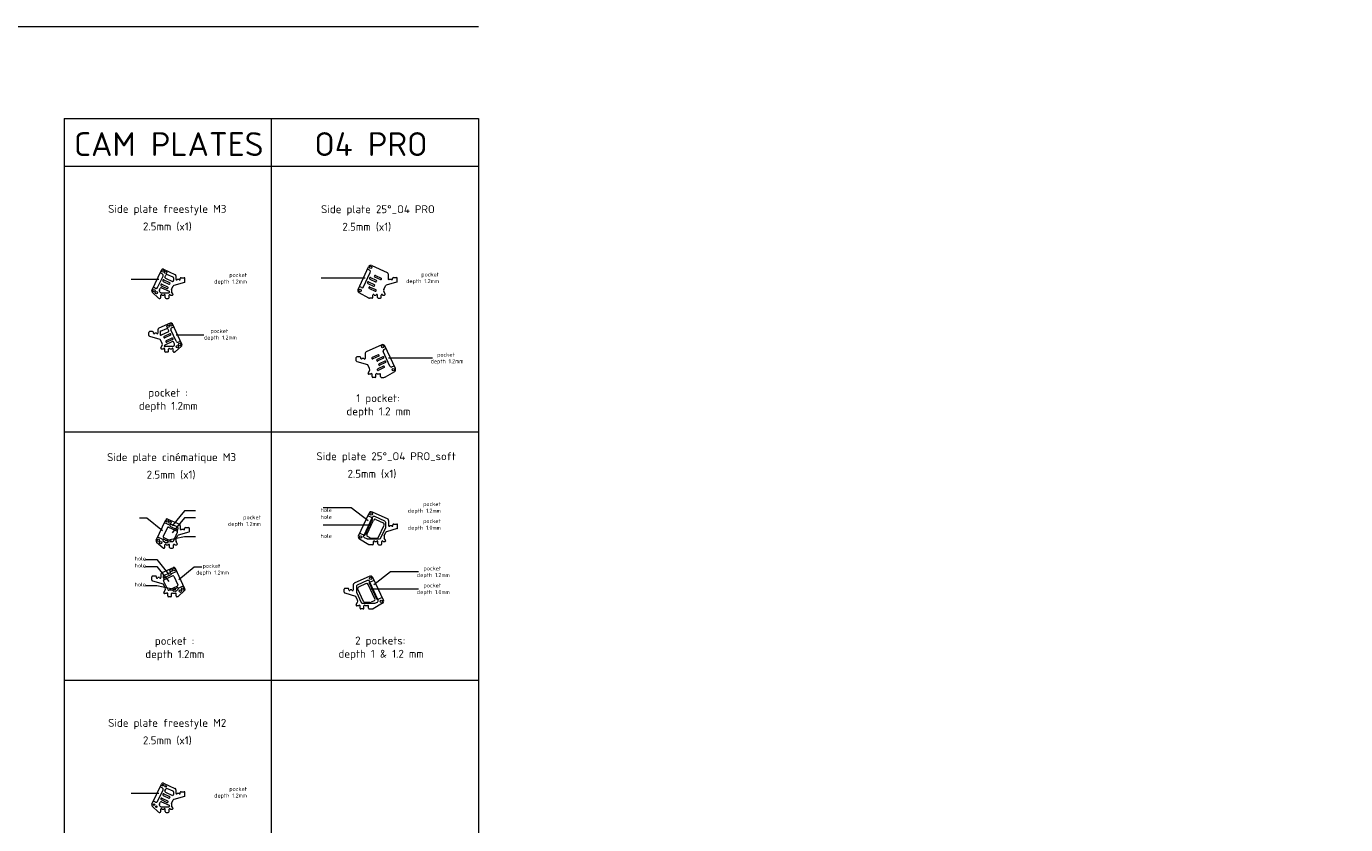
# Model space of a CAD drawing. Header units: millimetres. Extents: x -692 to 2608, y -1473 to 522.
# Tile 7 of 7: x 945 to 2608, y -485 to 522. Entities that reach past the tile are written whole.
import ezdxf

# ---------------------------------------------------------------- set-up
doc = ezdxf.new("R2010")
doc.units = ezdxf.units.MM
doc.linetypes.add('JIS_09_08', pattern=[10.75, 8, -0.55, 0.55, -0.55, 0.55, -0.55])
doc.layers.get('0').update_dxf_attribs({"lineweight": 5})
for name, color, linetype, lineweight in [('Calque1', 150, 'Continuous', 5), ('Calque2', 251, 'Continuous', 5), ('pocket', 1, 'Continuous', 5)]:
    doc.layers.add(name, color=color, linetype=linetype, lineweight=lineweight)
doc.styles.get("Standard").update_dxf_attribs({"font": 'arial.ttf'})

msp = doc.modelspace()

# ---------------------------------------------------------------- linework, layer by layer
for points in [[(1158, -89.2), (1144, -89.2), (1128.6, -108.2)], [(1158, -98), (1144, -98), (1128.6, -117)], [(1158, -121.9), (1144, -121.9), (1120, -127)], [(1095.2, -150.5), (1109.2, -150.5), (1124.6, -169.5)], [(1095.2, -159.2), (1109.2, -159.2), (1124.6, -178.2)], [(1095.2, -183.2), (1109.2, -183.2), (1133.3, -188.3)]]:
    msp.add_lwpolyline(points)
at = {"layer": 'Calque1'}
for p, q in [((1363, 190.1), (1376.3, 218.7)), ((1380.3, 220.2), (1399.9, 211.4)), ((1103.1, 188.8), (1115.1, 214.5)), ((1117.3, 200.2), (1124.6, 196.8)), ((1117.7, 215.5), (1132.2, 208.9)), ((1118.2, 202), (1125.4, 198.6)), ((1119.6, 205.7), (1120.8, 208.2)), ((1120.1, 204.4), (1129.1, 200.2)), ((1129.9, 205.5), (1122.1, 208.7)), ((1130.5, 204.5), (1130.5, 201.1)), ((1133.4, 207.1), (1133.4, 202.8)), ((1135, 202.8), (1137.3, 202.8)), ((1138.9, 202.8), (1138.9, 203.8)), ((1139.9, 204.8), (1143.8, 204.8)), ((1144.8, 199.9), (1144.8, 203.8)), ((1378, 203.1), (1385.2, 199.8)), ((1378.8, 204.9), (1386.1, 201.6)), ((1384, 205.8), (1391.3, 202.4)), ((1384.9, 207.6), (1392.1, 204.3)), ((1401.1, 209.5), (1401.1, 203)), ((1402.7, 203), (1405, 203)), ((1406.6, 203), (1406.6, 204)), ((1407.6, 205), (1411.5, 205)), ((1412.5, 200.1), (1412.5, 204)), ((1103.6, 186.5), (1111.6, 179)), ((1112.6, 189.2), (1113.7, 191.7)), ((1113.1, 186.9), (1113.7, 186.3)), ((1114.8, 194.7), (1122, 191.4)), ((1115.1, 192.2), (1124.7, 187.7)), ((1115.1, 185.8), (1124.3, 185.8)), ((1115.6, 196.6), (1122.9, 193.2)), ((1127.9, 189.8), (1130.1, 194.5)), ((1129.6, 184.3), (1128, 187.1)), ((1144.1, 198.9), (1130.7, 195)), ((1364.2, 186.2), (1376.1, 179.4)), ((1375.4, 197.7), (1382.7, 194.3)), ((1376.3, 199.5), (1383.5, 196.1)), ((1377.3, 191.3), (1384.5, 187.9)), ((1378.1, 193.1), (1385.4, 189.8)), ((1381.8, 180), (1381.8, 183)), ((1383.4, 183), (1386, 183)), ((1387.6, 180), (1387.6, 183)), ((1392.4, 180), (1392.4, 183)), ((1394, 183), (1396.4, 183)), ((1395.6, 190.1), (1397.7, 194.7)), ((1397.3, 184.5), (1395.7, 187.4)), ((1411.7, 199.2), (1398.4, 195.3)), ((1112.3, 178.8), (1113.2, 178.8)), ((1114.2, 179.8), (1114.2, 182.8)), ((1115.8, 182.8), (1118.3, 182.8)), ((1119.9, 179.8), (1119.9, 182.8)), ((1120.9, 178.8), (1123.8, 178.8)), ((1124.8, 179.8), (1124.8, 182.8)), ((1126.4, 182.8), (1128.7, 182.8)), ((1380.8, 179), (1377.6, 179)), ((1388.6, 179), (1391.4, 179)), ((1099.2, 132), (1099.2, 135.9)), ((1104, 136.9), (1100.2, 136.9)), ((1105, 134.9), (1105, 135.9)), ((1109, 134.9), (1106.6, 134.9)), ((1110.6, 139.3), (1110.6, 134.9)), ((1126.3, 147.6), (1111.7, 141.1)), ((1113.4, 136.7), (1113.4, 133.3)), ((1114, 137.6), (1121.9, 140.9)), ((1123.9, 136.6), (1114.9, 132.4)), ((1125.8, 134.1), (1118.6, 130.8)), ((1124.3, 137.9), (1123.2, 140.4)), ((1140.9, 121), (1128.9, 146.6)), ((1099.9, 131), (1113.3, 127.2)), ((1116.1, 122), (1113.9, 126.6)), ((1114.4, 116.4), (1116, 119.2)), ((1128.9, 124.3), (1119.3, 119.8)), ((1126.7, 132.3), (1119.4, 128.9)), ((1128.9, 117.9), (1119.7, 117.9)), ((1128.3, 128.7), (1121.1, 125.3)), ((1129.2, 126.9), (1121.9, 123.5)), ((1131.4, 121.4), (1130.2, 123.8)), ((1130.9, 119.1), (1130.2, 118.4)), ((1140.4, 118.6), (1132.3, 111.2)), ((1392.9, 120.2), (1373.2, 111.4)), ((1410.2, 90.2), (1396.8, 118.8)), ((1117.6, 114.9), (1115.3, 114.9)), ((1119.2, 111.9), (1119.2, 114.9)), ((1123.1, 110.9), (1120.2, 110.9)), ((1124.1, 111.9), (1124.1, 114.9)), ((1128.2, 114.9), (1125.7, 114.9)), ((1129.8, 111.9), (1129.8, 114.9)), ((1131.7, 110.9), (1130.8, 110.9)), ((1360.7, 100.2), (1360.7, 104.1)), ((1365.6, 105.1), (1361.7, 105.1)), ((1366.6, 103.1), (1366.6, 104.1)), ((1370.5, 103.1), (1368.2, 103.1)), ((1372.1, 109.6), (1372.1, 103.1)), ((1388.3, 107.7), (1381, 104.3)), ((1389.1, 105.9), (1381.8, 102.5)), ((1394.3, 105), (1387.1, 101.6)), ((1395.2, 103.2), (1387.9, 99.8)), ((1361.4, 99.2), (1374.8, 95.3)), ((1377.6, 90.2), (1375.4, 94.8)), ((1375.9, 84.6), (1377.5, 87.4)), ((1395, 93.2), (1387.8, 89.8)), ((1395.9, 91.4), (1388.6, 88)), ((1396.9, 99.6), (1389.6, 96.2)), ((1397.7, 97.7), (1390.5, 94.4)), ((1408.9, 86.3), (1397.1, 79.5)), ((1379.1, 83.1), (1376.8, 83.1)), ((1380.7, 80.1), (1380.7, 83.1)), ((1384.6, 79.1), (1381.7, 79.1)), ((1385.6, 80.1), (1385.6, 83.1)), ((1389.7, 83.1), (1387.2, 83.1)), ((1391.3, 80.1), (1391.3, 83.1)), ((1392.3, 79.1), (1395.6, 79.1)), ((1123.2, -99.5), (1137.7, -106)), ((1363.5, -120.7), (1376.9, -92.1)), ((1380.8, -90.6), (1400.5, -99.4)), ((1108.6, -126.2), (1120.5, -100.5)), ((1122.7, -110.3), (1117.5, -121.4)), ((1124, -109.8), (1134.8, -114.9)), ((1125.9, -107.4), (1126.2, -106.8)), ((1126.4, -108.8), (1134.6, -112.6)), ((1135.4, -109.5), (1127.5, -106.3)), ((1130.2, -127.3), (1135.3, -116.2)), ((1136, -110.4), (1136, -111.7)), ((1149.5, -116.1), (1136.2, -120)), ((1138.9, -107.9), (1138.9, -112.2)), ((1140.5, -112.2), (1142.8, -112.2)), ((1144.4, -112.2), (1144.4, -111.2)), ((1145.4, -110.2), (1149.3, -110.2)), ((1150.3, -115.1), (1150.3, -111.2)), ((1374.3, -119), (1382.7, -100.8)), ((1385.4, -99.9), (1394.9, -104.3)), ((1388.7, -122.5), (1395.9, -107)), ((1396.1, -120.7), (1398.3, -116.1)), ((1412.3, -111.6), (1398.9, -115.5)), ((1401.6, -101.3), (1401.6, -107.8)), ((1403.2, -107.8), (1405.5, -107.8)), ((1407.1, -107.8), (1407.1, -106.8)), ((1408.1, -105.8), (1412, -105.8)), ((1413, -110.7), (1413, -106.8)), ((1109, -128.5), (1117.1, -135.9)), ((1117, -126.6), (1119.2, -128.7)), ((1118, -122.7), (1128.8, -127.8)), ((1118.1, -125), (1123, -127.3)), ((1119.6, -135.2), (1119.6, -132.2)), ((1120.6, -129.2), (1122.6, -129.2)), ((1121.2, -132.2), (1123.8, -132.2)), ((1125.4, -135.2), (1125.4, -132.2)), ((1130.2, -135.2), (1130.2, -132.2)), ((1131.8, -132.2), (1134.2, -132.2)), ((1133.4, -125.1), (1135.5, -120.5)), ((1135, -130.7), (1133.5, -127.9)), ((1364.8, -124.6), (1376.6, -131.4)), ((1375.3, -121.6), (1379.2, -123.5)), ((1381.4, -131.8), (1378.1, -131.8)), ((1380.1, -123.7), (1386.9, -123.7)), ((1382.4, -130.8), (1382.4, -127.8)), ((1384, -127.8), (1386.5, -127.8)), ((1388.1, -130.8), (1388.1, -127.8)), ((1389.1, -131.8), (1392, -131.8)), ((1393, -130.8), (1393, -127.8)), ((1394.6, -127.8), (1396.9, -127.8)), ((1397.8, -126.3), (1396.2, -123.5)), ((1117.8, -136.2), (1118.6, -136.2)), ((1126.4, -136.2), (1129.2, -136.2)), ((1130.1, -160.8), (1115.5, -167.3)), ((1144.7, -187.4), (1132.7, -161.7)), ((1103, -176.4), (1103, -172.4)), ((1103.7, -177.3), (1117.1, -181.2)), ((1107.8, -171.4), (1104, -171.4)), ((1108.8, -173.4), (1108.8, -172.4)), ((1112.8, -173.4), (1110.4, -173.4)), ((1114.4, -169.1), (1114.4, -173.4)), ((1117.2, -171.7), (1117.2, -172.9)), ((1119.9, -186.4), (1117.7, -181.7)), ((1117.9, -170.7), (1125.7, -167.5)), ((1123.1, -188.5), (1117.9, -177.5)), ((1129.3, -171.1), (1118.4, -176.1)), ((1126.8, -170), (1118.7, -173.8)), ((1127.3, -168.7), (1127, -168)), ((1130.6, -171.6), (1135.7, -182.6)), ((1357, -182.4), (1357, -188.9)), ((1377.8, -171.7), (1358.2, -180.5)), ((1373.2, -180.9), (1363.7, -185.4)), ((1384.3, -200), (1375.9, -181.9)), ((1395.1, -201.8), (1381.8, -173.2)), ((1118.2, -191.9), (1119.8, -189.1)), ((1121.4, -193.4), (1119.1, -193.4)), ((1123, -196.4), (1123, -193.4)), ((1126.9, -197.4), (1124, -197.4)), ((1135.3, -184), (1124.4, -189)), ((1127.9, -196.4), (1127.9, -193.4)), ((1132, -193.4), (1129.5, -193.4)), ((1135.1, -186.2), (1130.2, -188.5)), ((1132.7, -190.4), (1130.6, -190.4)), ((1133.6, -196.4), (1133.6, -193.4)), ((1136.2, -187.9), (1134, -189.9)), ((1135.5, -197.4), (1134.6, -197.4)), ((1144.2, -189.7), (1136.1, -197.2)), ((1345.6, -191.8), (1345.6, -187.9)), ((1346.3, -192.7), (1359.7, -196.6)), ((1350.5, -186.9), (1346.6, -186.9)), ((1351.5, -188.9), (1351.5, -187.9)), ((1355.4, -188.9), (1353.1, -188.9)), ((1362.5, -201.8), (1360.3, -197.2)), ((1370, -203.6), (1362.7, -188)), ((1360.8, -207.4), (1362.4, -204.5)), ((1364, -208.9), (1361.7, -208.9)), ((1365.6, -211.9), (1365.6, -208.9)), ((1369.5, -212.9), (1366.6, -212.9)), ((1370.5, -211.9), (1370.5, -208.9)), ((1378.5, -204.7), (1371.8, -204.7)), ((1374.6, -208.9), (1372.1, -208.9)), ((1376.2, -211.9), (1376.2, -208.9)), ((1377.2, -212.9), (1380.5, -212.9)), ((1383.4, -202.7), (1379.4, -204.5)), ((1393.9, -205.7), (1382, -212.5)), ((1103.1, -459.2), (1115.1, -433.6)), ((1117.3, -447.9), (1124.6, -451.3)), ((1117.7, -432.6), (1132.2, -439.1)), ((1118.2, -446.1), (1125.4, -449.4)), ((1119.6, -442.3), (1120.8, -439.9)), ((1120.1, -443.7), (1129.1, -447.9)), ((1129.9, -442.6), (1122.1, -439.3)), ((1130.5, -443.5), (1130.5, -446.9)), ((1144.1, -449.2), (1130.7, -453)), ((1133.4, -440.9), (1133.4, -445.3)), ((1135, -445.3), (1137.3, -445.3)), ((1138.9, -445.3), (1138.9, -444.3)), ((1139.9, -443.3), (1143.8, -443.3)), ((1144.8, -448.2), (1144.8, -444.3)), ((1103.6, -461.6), (1111.6, -469)), ((1112.6, -458.8), (1113.7, -456.4)), ((1113.1, -461.1), (1113.7, -461.8)), ((1114.2, -468.3), (1114.2, -465.3)), ((1114.8, -453.3), (1122, -456.7)), ((1115.1, -455.9), (1124.7, -460.4)), ((1115.1, -462.3), (1124.3, -462.3)), ((1115.6, -451.5), (1122.9, -454.9)), ((1115.8, -465.3), (1118.3, -465.3)), ((1119.9, -468.3), (1119.9, -465.3)), ((1124.8, -468.3), (1124.8, -465.3)), ((1126.4, -465.3), (1128.7, -465.3)), ((1127.9, -458.2), (1130.1, -453.6)), ((1129.6, -463.8), (1128, -461)), ((1112.3, -469.3), (1113.2, -469.3)), ((1120.9, -469.3), (1123.8, -469.3))]:
    msp.add_line(p, q, dxfattribs=at)
for centre, radius in [((1379.1, 217.8), 1.5), ((1116.9, 213.1), 1.5), ((1120.5, 211.5), 1.5), ((1105.8, 188.4), 1.5), ((1108.7, 185.8), 1.5), ((1365.6, 188.7), 1.5), ((1123.5, 143.6), 1.5), ((1127.1, 145.2), 1.5), ((1135.3, 118), 1.5), ((1138.2, 120.6), 1.5), ((1394.1, 117.8), 1.5), ((1407.5, 88.8), 1.5), ((1379.6, -93.1), 1.5), ((1122.4, -101.9), 1.5), ((1125.9, -103.5), 1.5), ((1111.3, -126.5), 1.5), ((1114.1, -129.2), 1.5), ((1366.2, -122.1), 1.5), ((1127.3, -164.7), 1.5), ((1130.9, -163.1), 1.5), ((1379, -174.1), 1.5), ((1139.1, -190.4), 1.5), ((1142, -187.8), 1.5), ((1392.4, -203.2), 1.5), ((1116.9, -435), 1), ((1120.5, -436.6), 1), ((1105.8, -459.6), 1), ((1108.7, -462.2), 1)]:
    msp.add_circle(centre, radius, dxfattribs=at)
for centre, radius, start, end in [((1379, 217.4), 3, 65.8359, 155), ((1116.9, 213.6), 2, 65.8359, 155), ((1117.7, 201.1), 1, 65.01, 245.01), ((1120.5, 205.3), 1, 155, 245.01), ((1121.7, 207.8), 1, 67.5567, 155), ((1129.5, 201.1), 1, 245.01, 0), ((1129.5, 204.5), 1, 0, 67.5567), ((1131.4, 207.1), 2, 0, 65.8359), ((1134.2, 202.8), 0.8, 180, 0), ((1138.1, 202.8), 0.8, 180, 0), ((1139.9, 203.8), 1, 90, 180), ((1143.8, 203.8), 1, 0, 90), ((1143.8, 199.9), 1, 286.2136, 0), ((1378.4, 204), 1, 65.01, 245.01), ((1384.5, 206.7), 1, 65.01, 245.01), ((1385.6, 200.7), 1, 245.01, 65.01), ((1391.7, 203.3), 1, 245.01, 65.01), ((1399.1, 209.5), 2, 0, 65.8359), ((1401.9, 203), 0.8, 180, 0), ((1405.8, 203), 0.8, 180, 0), ((1407.6, 204), 1, 90, 180), ((1411.5, 204), 1, 0, 90), ((1411.5, 200.1), 1, 286.2136, 0), ((1104.9, 188), 2, 155, 227.267), ((1114.4, 188.4), 2, 155, 227.267), ((1114.6, 191.3), 1, 65.01, 155), ((1115.1, 187.8), 2, 227.267, 270), ((1115.2, 195.6), 1, 65.01, 245.01), ((1115, 182.8), 0.8, 0, 180), ((1119.1, 182.8), 0.8, 0, 180), ((1122.5, 192.3), 1, 245.01, 65.01), ((1124.3, 186.8), 1, 270, 65.01), ((1125, 197.7), 1, 245.01, 65.01), ((1125.6, 182.8), 0.8, 0, 180), ((1130.6, 188.6), 3, 155, 209.2621), ((1128.7, 183.8), 1, 270, 29.2621), ((1131, 194), 1, 106.2136, 155), ((1365.7, 188.8), 3, 155, 240.2298), ((1375.9, 198.6), 1, 65.01, 245.01), ((1377.7, 192.2), 1, 65.01, 245.01), ((1382.6, 183), 0.8, 0, 180), ((1383.1, 195.2), 1, 245.01, 65.01), ((1385, 188.8), 1, 245.01, 65.01), ((1386.8, 183), 0.8, 0, 180), ((1393.2, 183), 0.8, 0, 180), ((1398.3, 188.8), 3, 155, 209.2621), ((1396.4, 184), 1, 270, 29.2621), ((1398.6, 194.3), 1, 106.2136, 155), ((1112.3, 179.8), 1, 227.267, 270), ((1113.2, 179.8), 1, 270, 0), ((1120.9, 179.8), 1, 180, 270), ((1123.8, 179.8), 1, 270, 0), ((1377.6, 182), 3, 240.2298, 270), ((1380.8, 180), 1, 270, 0), ((1388.6, 180), 1, 180, 270), ((1391.4, 180), 1, 270, 0), ((1100.2, 135.9), 1, 90, 180), ((1104, 135.9), 1, 0, 90), ((1105.8, 134.9), 0.8, 180, 0), ((1109.8, 134.9), 0.8, 180, 0), ((1112.6, 139.3), 2, 114.1641, 180), ((1114.4, 136.7), 1, 112.4433, 180), ((1114.4, 133.3), 1, 180, 294.99), ((1122.3, 139.9), 1, 25, 112.4433), ((1123.4, 137.5), 1, 294.99, 25), ((1126.2, 133.2), 1, 294.99, 114.99), ((1127.1, 145.8), 2, 25, 114.1641), ((1100.2, 132), 1, 180, 253.7864), ((1113, 126.2), 1, 25, 73.7864), ((1113.4, 120.7), 3, 330.7379, 25), ((1119, 129.9), 1, 114.99, 294.99), ((1119.7, 118.9), 1, 114.99, 270), ((1121.5, 124.4), 1, 114.99, 294.99), ((1128.8, 127.8), 1, 294.99, 114.99), ((1129.3, 123.4), 1, 25, 114.99), ((1128.9, 119.9), 2, 270, 312.733), ((1129.6, 120.5), 2, 312.733, 25), ((1139.1, 120.1), 2, 312.733, 25), ((1394.1, 117.5), 3, 25, 114.1641), ((1115.3, 115.9), 1, 150.7379, 270), ((1118.4, 114.9), 0.8, 0, 180), ((1120.2, 111.9), 1, 180, 270), ((1123.1, 111.9), 1, 270, 0), ((1124.9, 114.9), 0.8, 0, 180), ((1129, 114.9), 0.8, 0, 180), ((1130.8, 111.9), 1, 180, 270), ((1131.7, 111.9), 1, 270, 312.733), ((1361.7, 104.1), 1, 90, 180), ((1361.7, 100.2), 1, 180, 253.7864), ((1365.6, 104.1), 1, 0, 90), ((1367.4, 103.1), 0.8, 180, 0), ((1371.3, 103.1), 0.8, 180, 0), ((1374.1, 109.6), 2, 114.1641, 180), ((1381.4, 103.4), 1, 114.99, 294.99), ((1387.5, 100.7), 1, 114.99, 294.99), ((1388.7, 106.8), 1, 294.99, 114.99), ((1394.8, 104.1), 1, 294.99, 114.99), ((1374.5, 94.4), 1, 25, 73.7864), ((1376.8, 84.1), 1, 150.7379, 270), ((1374.9, 88.9), 3, 330.7379, 25), ((1379.9, 83.1), 0.8, 0, 180), ((1386.4, 83.1), 0.8, 0, 180), ((1388.2, 88.9), 1, 114.99, 294.99), ((1390, 95.3), 1, 114.99, 294.99), ((1390.5, 83.1), 0.8, 0, 180), ((1395.4, 92.3), 1, 294.99, 114.99), ((1397.3, 98.7), 1, 294.99, 114.99), ((1407.4, 88.9), 3, 299.7702, 25), ((1381.7, 80.1), 1, 180, 270), ((1384.6, 80.1), 1, 270, 0), ((1392.3, 80.1), 1, 180, 270), ((1395.6, 82.1), 3, 270, 299.7702), ((1122.3, -101.3), 2, 65.8359, 155), ((1379.6, -93.4), 3, 65.8359, 155), ((1384.6, -101.7), 2, 65.01, 155), ((1399.6, -101.3), 2, 0, 65.8359), ((1123.6, -110.7), 1, 65.01, 155.01), ((1126.8, -107.8), 1, 155, 245.01), ((1127.1, -107.2), 1, 67.5567, 155), ((1135, -111.7), 1, 245.01, 0), ((1134.4, -115.8), 1, 335, 65.01), ((1135, -110.4), 1, 0, 67.5567), ((1136.9, -107.9), 2, 0, 65.8359), ((1139.7, -112.2), 0.8, 180, 0), ((1143.6, -112.2), 0.8, 180, 0), ((1145.4, -111.2), 1, 90, 180), ((1149.3, -111.2), 1, 0, 90), ((1149.3, -115.1), 1, 286.2136, 0), ((1394.1, -106.1), 2, 335, 65.01), ((1399.2, -116.5), 1, 106.2136, 155), ((1402.4, -107.8), 0.8, 180, 0), ((1406.3, -107.8), 0.8, 180, 0), ((1408.1, -106.8), 1, 90, 180), ((1412, -106.8), 1, 0, 90), ((1412, -110.7), 1, 286.2136, 0), ((1110.4, -127), 2, 155, 227.267), ((1117.7, -125.9), 1, 65.01, 227.267), ((1118.4, -121.8), 1, 155.01, 245.01), ((1120.6, -127.2), 2, 227.267, 270), ((1120.4, -132.2), 0.8, 0, 180), ((1122.6, -128.2), 1, 270, 65.01), ((1124.6, -132.2), 0.8, 0, 180), ((1129.2, -126.9), 1, 245.01, 335), ((1131, -132.2), 0.8, 0, 180), ((1136.1, -126.4), 3, 155, 209.2621), ((1134.2, -131.2), 1, 270, 29.2621), ((1136.4, -120.9), 1, 106.2136, 155), ((1366.3, -122), 3, 155, 240.2298), ((1376.1, -119.8), 2, 155, 245.01), ((1378.1, -128.8), 3, 240.2298, 270), ((1380.1, -121.7), 2, 245.01, 270), ((1381.4, -130.8), 1, 270, 0), ((1383.2, -127.8), 0.8, 0, 180), ((1387.3, -127.8), 0.8, 0, 180), ((1386.9, -121.7), 2, 270, 335), ((1389.1, -130.8), 1, 180, 270), ((1392, -130.8), 1, 270, 0), ((1393.8, -127.8), 0.8, 0, 180), ((1398.8, -122), 3, 155, 209.2621), ((1396.9, -126.8), 1, 270, 29.2621), ((1117.8, -135.2), 1, 227.267, 270), ((1118.6, -135.2), 1, 270, 0), ((1126.4, -135.2), 1, 180, 270), ((1129.2, -135.2), 1, 270, 0), ((1130.9, -162.6), 2, 25, 114.1641), ((1104, -172.4), 1, 90, 180), ((1104, -176.4), 1, 180, 253.7864), ((1107.8, -172.4), 1, 0, 90), ((1109.6, -173.4), 0.8, 180, 0), ((1113.6, -173.4), 0.8, 180, 0), ((1116.4, -169.1), 2, 114.1641, 180), ((1116.8, -182.2), 1, 25, 73.7864), ((1118.2, -171.7), 1, 112.4433, 180), ((1118.2, -172.9), 1, 180, 294.99), ((1118.8, -177), 1, 114.99, 205), ((1126.1, -168.4), 1, 25, 112.4433), ((1126.4, -169.1), 1, 294.99, 25), ((1129.7, -172), 1, 24.99, 114.99), ((1134.8, -183.1), 1, 294.99, 24.99), ((1359, -182.4), 2, 114.1641, 180), ((1374.1, -182.8), 2, 25, 114.99), ((1379, -174.5), 3, 25, 114.1641), ((1119.1, -192.4), 1, 150.7379, 270), ((1117.2, -187.7), 3, 330.7379, 25), ((1122.2, -193.4), 0.8, 0, 180), ((1124, -196.4), 1, 180, 270), ((1124, -188.1), 1, 205, 294.99), ((1126.9, -196.4), 1, 270, 0), ((1128.7, -193.4), 0.8, 0, 180), ((1130.6, -189.4), 1, 114.99, 270), ((1132.8, -193.4), 0.8, 0, 180), ((1132.7, -188.4), 2, 270, 312.733), ((1134.6, -196.4), 1, 180, 270), ((1135.6, -187.1), 1, 312.733, 114.99), ((1135.5, -196.4), 1, 270, 312.733), ((1142.9, -188.2), 2, 312.733, 25), ((1346.6, -187.9), 1, 90, 180), ((1346.6, -191.8), 1, 180, 253.7864), ((1350.5, -187.9), 1, 0, 90), ((1352.3, -188.9), 0.8, 180, 0), ((1356.2, -188.9), 0.8, 180, 0), ((1359.4, -197.6), 1, 25, 73.7864), ((1364.5, -187.2), 2, 114.99, 205), ((1361.7, -207.9), 1, 150.7379, 270), ((1359.8, -203.1), 3, 330.7379, 25), ((1364.8, -208.9), 0.8, 0, 180), ((1366.6, -211.9), 1, 180, 270), ((1369.5, -211.9), 1, 270, 0), ((1371.8, -202.7), 2, 205, 270), ((1371.3, -208.9), 0.8, 0, 180), ((1375.4, -208.9), 0.8, 0, 180), ((1377.2, -211.9), 1, 180, 270), ((1378.5, -202.7), 2, 270, 294.99), ((1380.5, -209.9), 3, 270, 299.7702), ((1382.5, -200.9), 2, 294.99, 25), ((1392.4, -203.1), 3, 299.7702, 25), ((1116.9, -434.4), 2, 65.8359, 155), ((1117.7, -447), 1, 65.01, 245.01), ((1120.5, -442.7), 1, 155, 245.01), ((1121.7, -440.3), 1, 67.5567, 155), ((1129.5, -446.9), 1, 245.01, 0), ((1129.5, -443.5), 1, 0, 67.5567), ((1131.4, -440.9), 2, 0, 65.8359), ((1134.2, -445.3), 0.8, 180, 0), ((1138.1, -445.3), 0.8, 180, 0), ((1139.9, -444.3), 1, 90, 180), ((1143.8, -444.3), 1, 0, 90), ((1143.8, -448.2), 1, 286.2136, 0), ((1104.9, -460.1), 2, 155, 227.267), ((1114.4, -459.7), 2, 155, 227.267), ((1114.6, -456.8), 1, 65.01, 155), ((1115.1, -460.3), 2, 227.267, 270), ((1115.2, -452.4), 1, 65.01, 245.01), ((1115, -465.3), 0.8, 0, 180), ((1119.1, -465.3), 0.8, 0, 180), ((1122.5, -455.8), 1, 245.01, 65.01), ((1124.3, -461.3), 1, 270, 65.01), ((1125, -450.3), 1, 245.01, 65.01), ((1125.6, -465.3), 0.8, 0, 180), ((1130.6, -459.5), 3, 155, 209.2621), ((1128.7, -464.3), 1, 270, 29.2621), ((1131, -454), 1, 106.2136, 155), ((1112.3, -468.3), 1, 227.267, 270), ((1113.2, -468.3), 1, 270, 0), ((1120.9, -468.3), 1, 180, 270), ((1123.8, -468.3), 1, 270, 0)]:
    msp.add_arc(centre, radius, start, end, dxfattribs=at)
at = {"layer": 'Calque2'}
for p, q in [((0, 521.7), (1514.8, 521.6)), ((992.4, 405.4), (1514.8, 405.4)), ((992.4, 405.4), (992.4, -971.2)), ((1253.6, 405.4), (1253.6, -971.2)), ((1514.8, 405.4), (1514.8, -971.2)), ((992.4, 345.5), (1514.8, 345.5)), ((992.4, 10.5), (1514.8, 10.5)), ((992.4, -302.5), (1514.8, -302.5))]:
    msp.add_line(p, q, dxfattribs=at)
at = {"layer": 'pocket'}
for p, q in [((1076.9, 202.8), (1112, 202.9)), ((1110.3, 192.4), (1117.1, 206.9)), ((1116.1, 209.6), (1113.4, 210.8)), ((1370, 193.3), (1378.5, 211.5)), ((1377.5, 214.2), (1374.8, 215.5)), ((1107.7, 191.4), (1104.9, 192.7)), ((1367.3, 192.3), (1364.6, 193.6)), ((1133.7, 124.6), (1126.9, 139.1)), ((1127.9, 141.7), (1130.6, 143)), ((1168.7, 132.2), (1133.6, 132.3)), ((1136.3, 123.6), (1139, 124.9)), ((1403.2, 93.3), (1394.7, 111.6)), ((1395.6, 114.2), (1398.3, 115.5)), ((1405.8, 92.4), (1408.5, 93.6)), ((1096.8, -98.3), (1087.3, -98.3)), ((1116.3, -114.4), (1096.8, -98.3)), ((1354.5, -85.1), (1375.7, -101.3)), ((1125.9, -107.4), (1118.8, -104.1)), ((1135.5, -112.5), (1134.8, -114.9)), ((1116.9, -125.3), (1110.4, -122.3)), ((1123.6, -128.4), (1128.8, -127.8)), ((1127.3, -168.7), (1134.4, -165.4)), ((1137, -175.6), (1156.5, -159.6)), ((1156.5, -159.6), (1165.9, -159.6)), ((1404.1, -166.2), (1382.9, -182.4)), ((1117.7, -173.7), (1118.4, -176.1)), ((1129.6, -189.7), (1124.4, -189)), ((1136.4, -186.5), (1142.8, -183.5)), ((1076.9, -445.2), (1112, -445.1)), ((1110.3, -455.6), (1117.1, -441.1)), ((1116.1, -438.5), (1113.4, -437.2)), ((1107.7, -456.6), (1104.9, -455.3))]:
    msp.add_line(p, q, dxfattribs=at)
for points in [[(1316.7, 204.5), (1372, 204.5)], [(1456.8, 103.4), (1401.5, 103.4)], [(1319.1, -85.1), (1354.5, -85.1)], [(1319.1, -106.6), (1379.2, -106.6)], [(1439.5, -166.2), (1404.1, -166.2)], [(1439.5, -187.7), (1379.4, -187.7)]]:
    msp.add_lwpolyline(points, dxfattribs=at)
for points in [[(1365.2, -117.2), (1370.6, -119.8, 0.414214), (1371.9, -119.3), (1381.3, -99.2, 0.414214), (1380.8, -97.9), (1375.4, -95.4)], [(1393.5, -198.3), (1388, -200.9, -0.414214), (1386.7, -200.4), (1377.4, -180.3, -0.414214), (1377.8, -179), (1383.3, -176.4)]]:
    msp.add_lwpolyline(points, format="xyb", dxfattribs=at)
for points in [[(1380.8, -97.9), (1381.3, -96.8, -0.414163), (1383.9, -95.9), (1396.5, -101.7, -0.291521), (1397.7, -103.6), (1397.7, -109.8, -0.109518), (1397.5, -110.6), (1391.5, -123.5, -0.291473), (1389.7, -124.7), (1375.1, -124.7, -0.109474), (1374.3, -124.5), (1371.3, -123.1, -0.414264), (1370.3, -120.4), (1370.6, -119.8)], [(1377.8, -179), (1377.3, -177.9, 0.414163), (1374.7, -177), (1362.1, -182.8, 0.291521), (1360.9, -184.6), (1360.9, -190.9, 0.109518), (1361.1, -191.7), (1367.1, -204.6, 0.291473), (1368.9, -205.7), (1383.5, -205.7, 0.109474), (1384.3, -205.5), (1387.4, -204.1, 0.414264), (1388.3, -201.5), (1388, -200.9)]]:
    msp.add_lwpolyline(points, format="xyb", close=True, dxfattribs=at)
for centre, start, end in [((1115.3, 207.8), 335, 65), ((1376.7, 212.4), 335, 65), ((1108.5, 193.3), 245, 335), ((1368.2, 194.1), 245, 335), ((1128.7, 139.9), 115, 205), ((1135.5, 125.4), 205, 295), ((1396.5, 112.4), 115, 205), ((1405, 94.2), 205, 295), ((1115.3, -440.3), 335, 65), ((1108.5, -454.8), 245, 335)]:
    msp.add_arc(centre, 2, start, end, dxfattribs=at)

# ---------------------------------------------------------------- texts
at = {"linetype": 'JIS_09_08'}
for s, insert, char_height, attachment_point in [('{\\fISOCPEUR|b0|i0|c0|p34;CAM PLATES}', (1004.8, 388.3), 30, 1), ('{\\fISOCPEUR|b0|i0|c0|p34;O4 PRO}', (1307.9, 388.3), 30, 1), ('\\pi114.87807;{\\fISOCPEUR|b0|i0|c0|p34;BOTTOM 3.5" M3}', (-51, 296.9), 10, 1), ('\\pi141.87807;{\\fISOCPEUR|b0|i0|c0|p34;TOP M3}', (147, 296.9), 10, 1), ('\\pi91.37807;{\\fISOCPEUR|b0|i0|c0|p34;Side plate freestyle M3}', (956.5, 296.6), 10, 1), ('{\\fISOCPEUR|b0|i0|c0|p34;Side plate 25°_O4 PRO}', (1316.4, 296.2), 10, 1), ('\\pi138.87807;{\\fISOCPEUR|b0|i0|c0|p34;4mm (x1)}', (-53.8, 278.7), 10, 1), ('\\pi139.37807;{\\fISOCPEUR|b0|i0|c0|p34;2mm (x1)}', (151.7, 278.7), 10, 1), ('\\pi134.37807;{\\fISOCPEUR|b0|i0|c0|p34;2.5mm (x1)}', (957.4, 274.5), 10, 1), ('{\\fISOCPEUR|b0|i0|c0|p34;2.5mm (x1)}', (1343.3, 274.1), 10, 1), ('\\pi133.87807;{\\fISOCPEUR|b0|i0|c0|p34;chamfered\\P\\pi138.87807;(2 sides)\\P\\pi127.87807;+ 4 pockets\\P\\pi123.87807;(depth=1.0mm)}', (-44.3, 77.3), 10, 1), ('\\pi133.87807;{\\fISOCPEUR|b0|i0|c0|p34;chamfered\\P\\pi135.87807;(top side)\\P\\pi106.87807;+6 countersunk M3\\P\\pi86.87807;+6 pockets (depth 0.5mm)}', (157, 81.4), 10, 1), ('\\pi140.37807;{\\fISOCPEUR|b0|i0|c0|p34;pocket :\\P\\pi128.37807;depth 1.2mm }', (958.2, 64.9), 10, 1), ('\\pi137.87807;{\\fISOCPEUR|b0|i0|c0|p34;1 pocket:\\P\\pi125.37807;depth 1.2 mm }', (1223, 58), 10, 1), ('\\pi85.37807;{\\fISOCPEUR|b0|i0|c0|p34;Side plate cinématique M3}', (961.2, -16.4), 10, 1), ('{\\fISOCPEUR|b0|i0|c0|p34;Side plate 25°_O4 PRO_soft}', (1310.6, -15.3), 10, 1), ('\\pi119.87807;{\\fISOCPEUR|b0|i0|c0|p34;BOTTOM 3" M3}', (-50.4, -25.8), 10, 1), ('\\pi141.87807;{\\fISOCPEUR|b0|i0|c0|p34;TOP M3}', (147.6, -25.8), 10, 1), ('\\pi138.87807;{\\fISOCPEUR|b0|i0|c0|p34;4mm (x1)}', (-53.2, -44), 10, 1), ('\\pi139.37807;{\\fISOCPEUR|b0|i0|c0|p34;2mm (x1)}', (152.3, -44), 10, 1), ('\\pi134.37807;{\\fISOCPEUR|b0|i0|c0|p34;2.5mm (x1)}', (962.1, -38.5), 10, 1), ('{\\fISOCPEUR|b0|i0|c0|p34;2.5mm (x1)}', (1349.8, -37.4), 10, 1), ('{\\fISOCPEUR|b0|i0|c0|p34;hole}', (1330.1, -85.6), 5, 3), ('{\\fISOCPEUR|b0|i0|c0|p34;hole}', (1330.1, -94.3), 5, 3), ('{\\fISOCPEUR|b0|i0|c0|p34;hole}', (1330.1, -118.3), 5, 3), ('\\pi158.12807;{\\fISOCPEUR|b0|i0|c0|p34;hole}', (923.1, -146.8), 5, 1), ('\\pi158.12807;{\\fISOCPEUR|b0|i0|c0|p34;hole}', (923.1, -155.6), 5, 1), ('\\pi158.12807;{\\fISOCPEUR|b0|i0|c0|p34;hole}', (923.1, -179.5), 5, 1), ('\\pi133.87807;{\\fISOCPEUR|b0|i0|c0|p34;chamfered\\P\\pi138.87807;(2 sides)\\P\\pi127.87807;+ 4 pockets\\P\\pi123.87807;(depth=1.0mm)}', (-43.7, -245.4), 10, 1), ('\\pi133.87807;{\\fISOCPEUR|b0|i0|c0|p34;chamfered\\P\\pi135.87807;(top side)\\P\\pi106.87807;+6 countersunk M3\\P\\pi86.87807;+6 pockets (depth 0.5mm)}', (152.8, -239.5), 10, 1), ('\\pi140.37807;{\\fISOCPEUR|b0|i0|c0|p34;pocket :\\P\\pi128.37807;depth 1.2mm }', (966.4, -248.1), 10, 1), ('\\pi133.37807;{\\fISOCPEUR|b0|i0|c0|p34;2 pockets:\\P\\pi112.37807;depth 1 & 1.2 mm }', (1226, -247.7), 10, 1), ('\\pi119.87807;{\\fISOCPEUR|b0|i0|c0|p34;BOTTOM 3" M2}', (-51, -346.4), 10, 1), ('\\pi141.87807;{\\fISOCPEUR|b0|i0|c0|p34;TOP M2}', (147, -346.4), 10, 1), ('\\pi138.87807;{\\fISOCPEUR|b0|i0|c0|p34;4mm (x1)}', (-53.8, -364.6), 10, 1), ('\\pi139.37807;{\\fISOCPEUR|b0|i0|c0|p34;2mm (x1)}', (151.7, -364.6), 10, 1), ('\\pi91.37807;{\\fISOCPEUR|b0|i0|c0|p34;Side plate freestyle M2}', (956.5, -351.5), 10, 1), ('\\pi134.37807;{\\fISOCPEUR|b0|i0|c0|p34;2.5mm (x1)}', (957.4, -373.5), 10, 1)]:
    msp.add_mtext_dynamic_manual_height_columns(s, width=327.756, gutter_width=12.5, heights=[0], dxfattribs=dict(at, insert=insert, char_height=char_height, attachment_point=attachment_point))
at = {"layer": 'pocket', "char_height": 5}
for s, insert, attachment_point in [('{\\fISOCPEUR|b0|i0|c0|p34;pocket \\Pdepth 1.2mm }', (1223, 210.8), 3), ('{\\fISOCPEUR|b0|i0|c0|p34;pocket \\Pdepth 1.2mm }', (1465.1, 211.4), 3), ('\\pi154.37807;{\\fISOCPEUR|b0|i0|c0|p34;pocket \\P\\pi146.12807;depth 1.2mm }', (1022.6, 140.2), 1), ('\\pi154.37807;{\\fISOCPEUR|b0|i0|c0|p34;pocket \\P\\pi146.12807;depth 1.2mm }', (1308.4, 110.3), 1), ('{\\fISOCPEUR|b0|i0|c0|p34;pocket \\Pdepth 1.2mm }', (1467.4, -78.1), 3), ('{\\fISOCPEUR|b0|i0|c0|p34;pocket \\Pdepth 1.2mm }', (1240.5, -94.8), 3), ('{\\fISOCPEUR|b0|i0|c0|p34;pocket \\Pdepth 1.0mm }', (1467.4, -99.6), 3), ('\\pi154.37807;{\\fISOCPEUR|b0|i0|c0|p34;pocket \\P\\pi146.12807;depth 1.2mm }', (1012.7, -156.1), 1), ('\\pi154.37807;{\\fISOCPEUR|b0|i0|c0|p34;pocket \\P\\pi146.12807;depth 1.2mm }', (1291.2, -159.2), 1), ('\\pi154.37807;{\\fISOCPEUR|b0|i0|c0|p34;pocket \\P\\pi146.12807;depth 1.0mm }', (1291.2, -180.7), 1), ('{\\fISOCPEUR|b0|i0|c0|p34;pocket \\Pdepth 1.2mm }', (1223, -437.3), 3)]:
    msp.add_mtext_dynamic_manual_height_columns(s, width=327.756, gutter_width=12.5, heights=[0], dxfattribs=dict(at, insert=insert, attachment_point=attachment_point))

doc.saveas('drawing.dxf')
